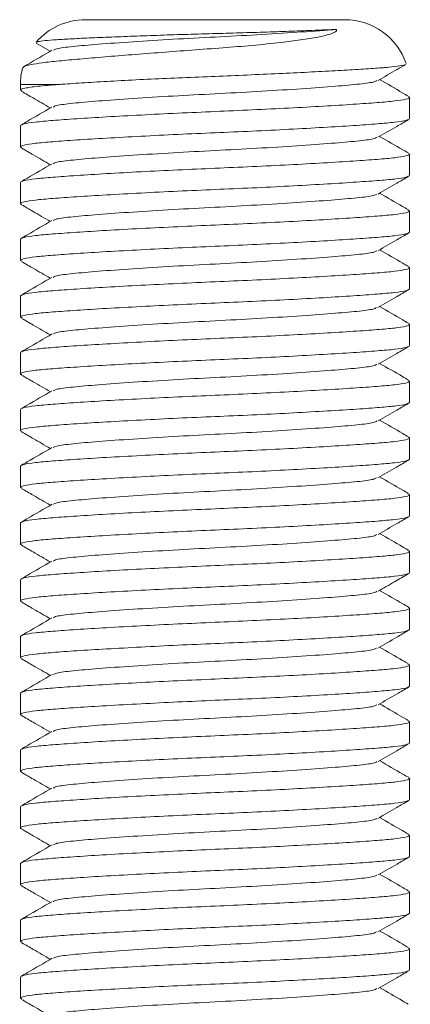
# Model space of a CAD drawing. Header units: millimetres. Extents: x 0 to 210, y 0 to 297.
# Tile 4 of 9: x 67.5 to 73.52, y 161.48 to 176.66. Entities that reach past the tile are written whole.
import ezdxf

# ---------------------------------------------------------------- set-up
doc = ezdxf.new("R2010")
doc.units = ezdxf.units.MM

msp = doc.modelspace()

# ---------------------------------------------------------------- linework, layer by layer
at = {"color": 7, "linetype": 'Continuous', "lineweight": 15}
for p, q in [((68.507, 176.661), (72.507, 176.661)), ((67.75, 176.302), (67.968, 176.176)), ((67.507, 175.661), (67.507, 175.574)), ((73.507, 175.137), (73.507, 175.464)), ((67.507, 175.027), (67.507, 174.699)), ((73.507, 174.262), (73.507, 174.589)), ((67.507, 174.152), (67.507, 173.824)), ((73.507, 173.387), (73.507, 173.714)), ((67.507, 173.277), (67.507, 172.949)), ((73.507, 172.512), (73.507, 172.839)), ((67.507, 172.402), (67.507, 172.074)), ((73.507, 171.637), (73.507, 171.964)), ((67.507, 171.527), (67.507, 171.199)), ((73.507, 170.762), (73.507, 171.089)), ((67.507, 170.652), (67.507, 170.324)), ((73.507, 169.887), (73.507, 170.214)), ((67.507, 169.777), (67.507, 169.449)), ((73.507, 169.012), (73.507, 169.339)), ((67.507, 168.902), (67.507, 168.574)), ((73.507, 168.137), (73.507, 168.464)), ((67.507, 168.027), (67.507, 167.699)), ((73.507, 167.262), (73.507, 167.589)), ((67.507, 167.152), (67.507, 166.824)), ((73.507, 166.387), (73.507, 166.714)), ((67.507, 166.277), (67.507, 165.949)), ((73.507, 165.512), (73.507, 165.839)), ((67.507, 165.402), (67.507, 165.074)), ((73.507, 164.637), (73.507, 164.964)), ((67.507, 164.527), (67.507, 164.199)), ((73.507, 163.762), (73.507, 164.089)), ((67.507, 163.652), (67.507, 163.324)), ((73.507, 162.887), (73.507, 163.214)), ((67.507, 162.777), (67.507, 162.449)), ((73.507, 162.012), (73.507, 162.339)), ((67.507, 161.902), (67.507, 161.574))]:
    msp.add_line(p, q, dxfattribs=at)
at = {"color": 8, "linetype": 'Continuous', "lineweight": 15}
msp.add_line((68.089, 175.661), (67.507, 175.661), dxfattribs=at)
at = {"color": 7, "linetype": 'Continuous', "lineweight": 15}
for centre, start, end in [((68.507, 175.661), 90, 139.1784), ((72.507, 175.661), 18.8171, 90), ((68.507, 175.661), 164.7899, 180)]:
    msp.add_arc(centre, 1, start, end, dxfattribs=at)
for points, knots in [([(67.551, 175.922), (67.552, 175.928), (67.555, 175.944), (67.654, 175.969), (67.835, 175.998), (68.092, 176.025), (68.419, 176.055), (68.799, 176.088), (69.225, 176.122), (69.676, 176.157), (70.15, 176.193), (70.622, 176.226), (71.09, 176.265), (71.492, 176.305), (71.831, 176.348), (72.068, 176.386), (72.227, 176.422), (72.322, 176.453), (72.373, 176.479), (72.384, 176.503), (72.381, 176.511), (72.381, 176.512)], [0, 0, 0, 0, 0.045113, 0.117788, 0.188236, 0.260735, 0.330801, 0.403002, 0.471379, 0.541777, 0.609501, 0.67922, 0.746068, 0.81522, 0.865819, 0.917682, 0.948879, 0.97041, 0.992061, 0.998537, 1, 1, 1, 1]), ([(72.381, 176.512), (72.286, 176.508), (72.093, 176.5), (71.744, 176.487), (71.358, 176.473), (70.947, 176.46), (70.518, 176.448), (70.087, 176.436), (69.657, 176.422), (69.246, 176.407), (68.861, 176.392), (68.521, 176.378), (68.231, 176.363), (68.004, 176.35), (67.844, 176.335), (67.759, 176.322), (67.757, 176.314), (67.756, 176.311)], [0, 0, 0, 0, 0.066213, 0.134346, 0.200557, 0.268684, 0.334966, 0.403103, 0.470828, 0.540434, 0.609549, 0.680668, 0.749807, 0.820923, 0.890903, 0.962821, 1, 1, 1, 1]), ([(72.381, 176.512), (72.354, 176.51), (72.176, 176.495), (71.784, 176.467), (71.164, 176.429), (70.507, 176.394), (69.849, 176.36), (69.229, 176.321), (68.696, 176.283), (68.3, 176.248), (68.059, 176.219), (68.028, 176.198), (68.015, 176.19)], [0, 0, 0, 0, 0.019967, 0.135608, 0.251248, 0.362924, 0.4746, 0.590241, 0.705882, 0.817558, 0.929234, 1, 1, 1, 1]), ([(67.994, 176.191), (67.868, 176.117), (67.723, 176.033), (67.579, 175.949), (67.56, 175.939)], [0, 0, 0, 0, 0.875242, 1, 1, 1, 1]), ([(73.442, 175.972), (73.443, 175.971), (73.443, 175.963), (73.363, 175.948), (73.201, 175.928), (72.954, 175.91), (72.641, 175.89), (72.264, 175.869), (71.839, 175.847), (71.371, 175.825), (70.883, 175.803), (70.379, 175.783), (69.881, 175.762), (69.396, 175.74), (68.946, 175.716), (68.535, 175.692), (68.259, 175.674), (68.123, 175.664), (68.089, 175.661)], [0, 0, 0, 0, 0.013798, 0.081009, 0.150168, 0.217402, 0.28655, 0.354394, 0.424198, 0.492166, 0.562104, 0.630081, 0.700013, 0.768279, 0.838522, 0.906849, 0.977158, 1, 1, 1, 1]), ([(73.023, 175.725), (73.12, 175.781), (73.26, 175.863), (73.4, 175.944), (73.444, 175.969)], [0, 0, 0, 0, 0.687227, 1, 1, 1, 1]), ([(67.531, 175.562), (67.521, 175.566), (67.484, 175.581), (67.56, 175.606), (67.749, 175.635), (67.977, 175.653), (68.089, 175.661)], [0, 0, 0, 0, 0.114129, 0.416905, 0.712736, 1, 1, 1, 1]), ([(73.004, 175.726), (72.991, 175.717), (72.959, 175.696), (72.715, 175.665), (72.317, 175.631), (71.785, 175.592), (71.164, 175.554), (70.507, 175.519), (69.849, 175.485), (69.229, 175.446), (68.696, 175.408), (68.299, 175.373), (68.055, 175.343), (68.023, 175.322), (68.01, 175.313)], [0, 0, 0, 0, 0.060654, 0.147304, 0.233953, 0.323679, 0.413404, 0.500054, 0.586703, 0.676429, 0.766154, 0.852804, 0.939453, 1, 1, 1, 1]), ([(73.487, 175.482), (73.459, 175.498), (73.311, 175.584), (73.164, 175.669), (73.045, 175.738)], [0, 0, 0, 0, 0.191807, 1, 1, 1, 1]), ([(67.528, 175.556), (67.586, 175.522), (67.733, 175.437), (67.88, 175.352), (67.969, 175.301)], [0, 0, 0, 0, 0.397987, 1, 1, 1, 1]), ([(73.483, 175.476), (73.493, 175.472), (73.528, 175.458), (73.462, 175.435), (73.295, 175.408), (73.018, 175.383), (72.648, 175.357), (72.187, 175.328), (71.657, 175.299), (71.088, 175.271), (70.507, 175.246), (69.925, 175.22), (69.357, 175.192), (68.826, 175.163), (68.366, 175.134), (67.995, 175.108), (67.721, 175.083), (67.541, 175.056), (67.518, 175.037), (67.507, 175.027)], [0, 0, 0, 0, 0.024304, 0.08651, 0.147492, 0.206487, 0.266809, 0.328739, 0.391084, 0.452604, 0.512152, 0.5717, 0.63322, 0.695565, 0.757495, 0.817817, 0.876812, 0.937794, 1, 1, 1, 1]), ([(67.99, 175.313), (67.864, 175.24), (67.709, 175.15), (67.554, 175.06), (67.525, 175.044)], [0, 0, 0, 0, 0.817032, 1, 1, 1, 1]), ([(67.535, 174.686), (67.523, 174.69), (67.485, 174.704), (67.551, 174.728), (67.719, 174.756), (67.996, 174.78), (68.366, 174.807), (68.826, 174.835), (69.357, 174.864), (69.925, 174.893), (70.507, 174.918), (71.088, 174.943), (71.657, 174.971), (72.187, 175.001), (72.648, 175.029), (73.019, 175.056), (73.292, 175.08), (73.472, 175.108), (73.495, 175.127), (73.507, 175.137)], [0, 0, 0, 0, 0.028712, 0.090637, 0.151343, 0.210072, 0.270121, 0.331771, 0.393835, 0.455076, 0.514356, 0.573635, 0.634877, 0.696941, 0.758591, 0.81864, 0.877369, 0.938075, 1, 1, 1, 1]), ([(73.019, 174.848), (73.115, 174.903), (73.27, 174.993), (73.424, 175.083), (73.483, 175.117)], [0, 0, 0, 0, 0.62261, 1, 1, 1, 1]), ([(72.997, 174.848), (72.985, 174.84), (72.954, 174.82), (72.714, 174.79), (72.318, 174.756), (71.784, 174.717), (71.164, 174.679), (70.507, 174.644), (69.849, 174.61), (69.229, 174.571), (68.696, 174.533), (68.3, 174.498), (68.06, 174.469), (68.029, 174.449), (68.016, 174.441)], [0, 0, 0, 0, 0.054732, 0.142541, 0.230351, 0.321279, 0.412206, 0.500016, 0.587825, 0.678753, 0.76968, 0.85749, 0.945299, 1, 1, 1, 1]), ([(73.487, 174.607), (73.458, 174.624), (73.311, 174.709), (73.164, 174.794), (73.045, 174.863)], [0, 0, 0, 0, 0.192233, 1, 1, 1, 1]), ([(73.483, 174.601), (73.493, 174.597), (73.528, 174.584), (73.462, 174.56), (73.295, 174.533), (73.018, 174.508), (72.648, 174.482), (72.187, 174.453), (71.657, 174.424), (71.088, 174.396), (70.507, 174.371), (69.925, 174.345), (69.357, 174.317), (68.826, 174.288), (68.366, 174.259), (67.995, 174.233), (67.721, 174.208), (67.541, 174.181), (67.518, 174.162), (67.507, 174.152)], [0, 0, 0, 0, 0.024847, 0.087019, 0.147966, 0.206929, 0.267217, 0.329113, 0.391423, 0.452909, 0.512424, 0.571939, 0.633424, 0.695735, 0.75763, 0.817918, 0.876881, 0.937828, 1, 1, 1, 1]), ([(67.531, 174.679), (67.589, 174.645), (67.735, 174.561), (67.881, 174.476), (67.968, 174.426)], [0, 0, 0, 0, 0.400935, 1, 1, 1, 1]), ([(67.995, 174.441), (67.868, 174.367), (67.713, 174.277), (67.558, 174.188), (67.53, 174.171)], [0, 0, 0, 0, 0.818136, 1, 1, 1, 1]), ([(67.529, 173.814), (67.52, 173.817), (67.486, 173.83), (67.552, 173.853), (67.719, 173.881), (67.996, 173.905), (68.366, 173.932), (68.826, 173.96), (69.357, 173.989), (69.925, 174.018), (70.507, 174.043), (71.088, 174.068), (71.657, 174.096), (72.187, 174.126), (72.648, 174.154), (73.019, 174.181), (73.292, 174.205), (73.472, 174.233), (73.495, 174.252), (73.507, 174.262)], [0, 0, 0, 0, 0.022844, 0.085143, 0.146216, 0.2053, 0.265712, 0.327734, 0.390173, 0.451785, 0.511422, 0.571059, 0.632671, 0.69511, 0.757132, 0.817544, 0.876628, 0.937701, 1, 1, 1, 1]), ([(73.02, 173.974), (73.117, 174.03), (73.272, 174.12), (73.427, 174.209), (73.486, 174.243)], [0, 0, 0, 0, 0.622189, 1, 1, 1, 1]), ([(73, 173.974), (72.987, 173.966), (72.955, 173.945), (72.714, 173.915), (72.317, 173.881), (71.784, 173.842), (71.164, 173.804), (70.507, 173.769), (69.849, 173.735), (69.229, 173.696), (68.696, 173.658), (68.299, 173.623), (68.058, 173.594), (68.026, 173.573), (68.014, 173.565)], [0, 0, 0, 0, 0.056918, 0.144287, 0.231655, 0.322125, 0.412595, 0.499963, 0.587331, 0.677801, 0.768271, 0.855639, 0.943007, 1, 1, 1, 1]), ([(73.482, 173.735), (73.454, 173.751), (73.308, 173.835), (73.163, 173.92), (73.045, 173.988)], [0, 0, 0, 0, 0.19292, 1, 1, 1, 1]), ([(73.478, 173.728), (73.491, 173.724), (73.528, 173.709), (73.463, 173.685), (73.295, 173.658), (73.018, 173.633), (72.648, 173.607), (72.187, 173.578), (71.657, 173.549), (71.088, 173.521), (70.507, 173.496), (69.925, 173.47), (69.357, 173.442), (68.826, 173.413), (68.366, 173.384), (67.995, 173.358), (67.721, 173.333), (67.541, 173.306), (67.518, 173.287), (67.507, 173.277)], [0, 0, 0, 0, 0.029295, 0.091183, 0.151852, 0.210546, 0.270559, 0.332172, 0.394199, 0.455404, 0.514647, 0.573891, 0.635096, 0.697123, 0.758735, 0.818748, 0.877443, 0.938112, 1, 1, 1, 1]), ([(67.525, 173.808), (67.584, 173.774), (67.732, 173.688), (67.879, 173.602), (67.968, 173.551)], [0, 0, 0, 0, 0.397463, 1, 1, 1, 1]), ([(67.993, 173.565), (67.867, 173.492), (67.712, 173.402), (67.557, 173.312), (67.529, 173.296)], [0, 0, 0, 0, 0.818157, 1, 1, 1, 1]), ([(67.533, 172.937), (67.522, 172.941), (67.486, 172.955), (67.551, 172.978), (67.719, 173.006), (67.996, 173.03), (68.366, 173.057), (68.826, 173.085), (69.357, 173.114), (69.925, 173.143), (70.507, 173.168), (71.088, 173.193), (71.657, 173.221), (72.187, 173.251), (72.648, 173.279), (73.019, 173.306), (73.292, 173.33), (73.472, 173.358), (73.495, 173.377), (73.507, 173.387)], [0, 0, 0, 0, 0.026952, 0.088989, 0.149805, 0.208641, 0.268799, 0.330561, 0.392737, 0.454089, 0.513476, 0.572863, 0.634215, 0.696392, 0.758153, 0.818311, 0.877147, 0.937963, 1, 1, 1, 1]), ([(73.023, 173.1), (73.119, 173.156), (73.274, 173.246), (73.429, 173.336), (73.488, 173.37)], [0, 0, 0, 0, 0.621716, 1, 1, 1, 1]), ([(73.003, 173.1), (72.99, 173.092), (72.958, 173.07), (72.715, 173.04), (72.317, 173.006), (71.784, 172.967), (71.164, 172.929), (70.507, 172.894), (69.849, 172.86), (69.229, 172.821), (68.696, 172.783), (68.299, 172.748), (68.056, 172.718), (68.024, 172.697), (68.011, 172.688)], [0, 0, 0, 0, 0.060277, 0.147025, 0.233773, 0.323601, 0.413428, 0.500176, 0.586924, 0.676752, 0.76658, 0.853328, 0.940076, 1, 1, 1, 1]), ([(73.488, 172.856), (73.46, 172.873), (73.312, 172.958), (73.164, 173.044), (73.045, 173.113)], [0, 0, 0, 0, 0.191865, 1, 1, 1, 1]), ([(67.529, 172.93), (67.588, 172.896), (67.734, 172.811), (67.88, 172.727), (67.968, 172.676)], [0, 0, 0, 0, 0.399033, 1, 1, 1, 1]), ([(73.484, 172.85), (73.494, 172.847), (73.528, 172.833), (73.462, 172.81), (73.295, 172.783), (73.018, 172.758), (72.648, 172.732), (72.187, 172.703), (71.657, 172.674), (71.088, 172.646), (70.507, 172.621), (69.925, 172.595), (69.357, 172.567), (68.826, 172.538), (68.366, 172.509), (67.995, 172.483), (67.721, 172.458), (67.541, 172.431), (67.518, 172.412), (67.507, 172.402)], [0, 0, 0, 0, 0.023243, 0.085517, 0.146564, 0.205624, 0.266011, 0.328009, 0.390422, 0.452008, 0.511621, 0.571234, 0.632821, 0.695234, 0.757231, 0.817618, 0.876679, 0.937726, 1, 1, 1, 1]), ([(67.991, 172.689), (67.864, 172.615), (67.709, 172.525), (67.554, 172.435), (67.526, 172.419)], [0, 0, 0, 0, 0.817167, 1, 1, 1, 1]), ([(67.533, 172.062), (67.522, 172.066), (67.486, 172.08), (67.551, 172.103), (67.719, 172.131), (67.996, 172.155), (68.366, 172.182), (68.826, 172.21), (69.357, 172.239), (69.925, 172.268), (70.507, 172.293), (71.088, 172.318), (71.657, 172.346), (72.187, 172.376), (72.648, 172.404), (73.019, 172.431), (73.292, 172.455), (73.472, 172.483), (73.495, 172.502), (73.507, 172.512)], [0, 0, 0, 0, 0.02698, 0.089015, 0.149829, 0.208663, 0.26882, 0.330579, 0.392754, 0.454105, 0.51349, 0.572875, 0.634226, 0.6964, 0.75816, 0.818316, 0.87715, 0.937964, 1, 1, 1, 1]), ([(73.018, 172.222), (73.114, 172.278), (73.269, 172.368), (73.424, 172.458), (73.482, 172.492)], [0, 0, 0, 0, 0.622628, 1, 1, 1, 1]), ([(72.996, 172.222), (72.984, 172.215), (72.953, 172.195), (72.714, 172.165), (72.318, 172.131), (71.784, 172.092), (71.164, 172.054), (70.507, 172.019), (69.849, 171.985), (69.229, 171.946), (68.696, 171.908), (68.3, 171.873), (68.061, 171.844), (68.029, 171.824), (68.017, 171.816)], [0, 0, 0, 0, 0.053939, 0.1419, 0.22986, 0.320943, 0.412026, 0.499987, 0.587947, 0.67903, 0.770113, 0.858074, 0.946034, 1, 1, 1, 1]), ([(73.485, 171.983), (73.457, 171.999), (73.31, 172.084), (73.164, 172.169), (73.045, 172.238)], [0, 0, 0, 0, 0.192361, 1, 1, 1, 1]), ([(67.529, 172.055), (67.588, 172.021), (67.734, 171.936), (67.881, 171.851), (67.968, 171.801)], [0, 0, 0, 0, 0.400502, 1, 1, 1, 1]), ([(73.482, 171.977), (73.492, 171.973), (73.528, 171.959), (73.463, 171.935), (73.295, 171.908), (73.018, 171.883), (72.648, 171.857), (72.187, 171.828), (71.657, 171.799), (71.088, 171.771), (70.507, 171.746), (69.925, 171.72), (69.357, 171.692), (68.826, 171.663), (68.366, 171.634), (67.995, 171.608), (67.721, 171.583), (67.541, 171.556), (67.518, 171.537), (67.507, 171.527)], [0, 0, 0, 0, 0.026174, 0.088261, 0.149125, 0.208008, 0.268214, 0.330025, 0.392251, 0.453653, 0.513087, 0.572521, 0.633923, 0.696149, 0.75796, 0.818166, 0.877049, 0.937913, 1, 1, 1, 1]), ([(67.996, 171.816), (67.869, 171.743), (67.714, 171.653), (67.559, 171.563), (67.531, 171.547)], [0, 0, 0, 0, 0.818378, 1, 1, 1, 1]), ([(67.528, 171.189), (67.52, 171.192), (67.486, 171.205), (67.552, 171.228), (67.719, 171.256), (67.996, 171.28), (68.366, 171.307), (68.826, 171.335), (69.357, 171.364), (69.925, 171.393), (70.507, 171.418), (71.088, 171.443), (71.657, 171.471), (72.187, 171.501), (72.648, 171.529), (73.019, 171.556), (73.292, 171.58), (73.472, 171.608), (73.495, 171.627), (73.507, 171.637)], [0, 0, 0, 0, 0.022512, 0.084833, 0.145926, 0.20503, 0.265463, 0.327506, 0.389966, 0.451599, 0.511256, 0.570914, 0.632546, 0.695006, 0.75705, 0.817482, 0.876586, 0.93768, 1, 1, 1, 1]), ([(73.022, 171.349), (73.118, 171.405), (73.273, 171.495), (73.428, 171.585), (73.487, 171.619)], [0, 0, 0, 0, 0.621933, 1, 1, 1, 1]), ([(73.001, 171.349), (72.989, 171.341), (72.957, 171.32), (72.714, 171.29), (72.317, 171.256), (71.784, 171.217), (71.164, 171.179), (70.507, 171.144), (69.849, 171.11), (69.229, 171.071), (68.696, 171.033), (68.299, 170.998), (68.057, 170.968), (68.025, 170.947), (68.012, 170.939)], [0, 0, 0, 0, 0.058326, 0.145385, 0.232444, 0.322594, 0.412743, 0.499802, 0.586861, 0.677011, 0.76716, 0.854219, 0.941278, 1, 1, 1, 1]), ([(73.483, 171.109), (73.455, 171.126), (73.309, 171.21), (73.163, 171.295), (73.045, 171.363)], [0, 0, 0, 0, 0.192635, 1, 1, 1, 1]), ([(73.479, 171.103), (73.491, 171.098), (73.528, 171.084), (73.463, 171.06), (73.295, 171.033), (73.018, 171.008), (72.648, 170.982), (72.187, 170.953), (71.657, 170.924), (71.088, 170.896), (70.507, 170.871), (69.925, 170.845), (69.357, 170.817), (68.826, 170.788), (68.366, 170.759), (67.995, 170.733), (67.721, 170.708), (67.541, 170.681), (67.518, 170.662), (67.507, 170.652)], [0, 0, 0, 0, 0.028675, 0.090603, 0.151311, 0.210042, 0.270094, 0.331746, 0.393812, 0.455056, 0.514338, 0.573619, 0.634863, 0.696929, 0.758581, 0.818633, 0.877364, 0.938073, 1, 1, 1, 1]), ([(67.525, 171.183), (67.584, 171.149), (67.732, 171.063), (67.879, 170.977), (67.969, 170.926)], [0, 0, 0, 0, 0.39716, 1, 1, 1, 1]), ([(67.992, 170.939), (67.865, 170.866), (67.711, 170.776), (67.556, 170.686), (67.527, 170.67)], [0, 0, 0, 0, 0.817806, 1, 1, 1, 1]), ([(67.534, 170.311), (67.523, 170.315), (67.486, 170.33), (67.551, 170.353), (67.719, 170.381), (67.996, 170.405), (68.366, 170.432), (68.826, 170.46), (69.357, 170.489), (69.925, 170.518), (70.507, 170.543), (71.088, 170.568), (71.657, 170.596), (72.187, 170.626), (72.648, 170.654), (73.019, 170.681), (73.292, 170.705), (73.472, 170.733), (73.495, 170.752), (73.507, 170.762)], [0, 0, 0, 0, 0.028131, 0.090093, 0.150835, 0.2096, 0.269684, 0.331371, 0.393472, 0.454751, 0.514065, 0.57338, 0.634658, 0.696759, 0.758446, 0.818531, 0.877296, 0.938038, 1, 1, 1, 1]), ([(73.022, 170.475), (73.119, 170.531), (73.273, 170.62), (73.428, 170.71), (73.487, 170.744)], [0, 0, 0, 0, 0.622007, 1, 1, 1, 1]), ([(73.002, 170.475), (72.989, 170.466), (72.957, 170.445), (72.714, 170.415), (72.317, 170.381), (71.784, 170.342), (71.164, 170.304), (70.507, 170.269), (69.849, 170.235), (69.229, 170.196), (68.696, 170.158), (68.299, 170.123), (68.057, 170.093), (68.025, 170.072), (68.012, 170.064)], [0, 0, 0, 0, 0.059294, 0.146244, 0.233194, 0.32323, 0.413266, 0.500216, 0.587165, 0.677202, 0.767238, 0.854187, 0.941137, 1, 1, 1, 1]), ([(73.488, 170.231), (73.46, 170.247), (73.312, 170.333), (73.165, 170.419), (73.045, 170.488)], [0, 0, 0, 0, 0.191967, 1, 1, 1, 1]), ([(73.485, 170.225), (73.494, 170.221), (73.528, 170.208), (73.462, 170.185), (73.295, 170.158), (73.018, 170.133), (72.648, 170.107), (72.187, 170.078), (71.657, 170.049), (71.088, 170.021), (70.507, 169.996), (69.925, 169.97), (69.357, 169.942), (68.826, 169.913), (68.366, 169.884), (67.995, 169.858), (67.721, 169.833), (67.541, 169.806), (67.518, 169.787), (67.507, 169.777)], [0, 0, 0, 0, 0.022771, 0.085075, 0.146152, 0.205241, 0.265657, 0.327684, 0.390127, 0.451744, 0.511385, 0.571027, 0.632644, 0.695087, 0.757114, 0.81753, 0.876619, 0.937696, 1, 1, 1, 1]), ([(67.53, 170.305), (67.589, 170.271), (67.735, 170.186), (67.881, 170.101), (67.968, 170.051)], [0, 0, 0, 0, 0.399978, 1, 1, 1, 1]), ([(67.992, 170.064), (67.865, 169.991), (67.71, 169.901), (67.555, 169.811), (67.526, 169.794)], [0, 0, 0, 0, 0.817442, 1, 1, 1, 1]), ([(67.532, 169.437), (67.522, 169.441), (67.486, 169.455), (67.551, 169.478), (67.719, 169.506), (67.996, 169.53), (68.366, 169.557), (68.826, 169.585), (69.357, 169.614), (69.925, 169.643), (70.507, 169.668), (71.088, 169.693), (71.657, 169.721), (72.187, 169.751), (72.648, 169.779), (73.019, 169.806), (73.292, 169.83), (73.472, 169.858), (73.495, 169.877), (73.507, 169.887)], [0, 0, 0, 0, 0.026334, 0.088411, 0.149265, 0.208138, 0.268334, 0.330135, 0.392351, 0.453742, 0.513167, 0.572591, 0.633983, 0.696199, 0.758, 0.818196, 0.877069, 0.937923, 1, 1, 1, 1]), ([(73.018, 169.597), (73.114, 169.653), (73.269, 169.743), (73.424, 169.833), (73.482, 169.867)], [0, 0, 0, 0, 0.622605, 1, 1, 1, 1]), ([(72.996, 169.597), (72.984, 169.59), (72.953, 169.569), (72.714, 169.54), (72.318, 169.506), (71.784, 169.467), (71.164, 169.429), (70.507, 169.394), (69.849, 169.36), (69.229, 169.321), (68.696, 169.283), (68.3, 169.248), (68.061, 169.219), (68.029, 169.199), (68.017, 169.191)], [0, 0, 0, 0, 0.053819, 0.141806, 0.229794, 0.320904, 0.412015, 0.500003, 0.58799, 0.679101, 0.770212, 0.858199, 0.946186, 1, 1, 1, 1]), ([(73.485, 169.358), (73.456, 169.375), (73.31, 169.46), (73.163, 169.544), (73.045, 169.613)], [0, 0, 0, 0, 0.192361, 1, 1, 1, 1]), ([(67.529, 169.431), (67.587, 169.397), (67.734, 169.312), (67.88, 169.227), (67.968, 169.176)], [0, 0, 0, 0, 0.399236, 1, 1, 1, 1]), ([(73.481, 169.352), (73.492, 169.348), (73.528, 169.334), (73.463, 169.31), (73.295, 169.283), (73.018, 169.258), (72.648, 169.232), (72.187, 169.203), (71.657, 169.174), (71.088, 169.146), (70.507, 169.121), (69.925, 169.095), (69.357, 169.067), (68.826, 169.038), (68.366, 169.009), (67.995, 168.983), (67.721, 168.958), (67.541, 168.931), (67.518, 168.912), (67.507, 168.902)], [0, 0, 0, 0, 0.02683, 0.088875, 0.149699, 0.208542, 0.268707, 0.330477, 0.392661, 0.454021, 0.513415, 0.572809, 0.63417, 0.696354, 0.758123, 0.818288, 0.877131, 0.937955, 1, 1, 1, 1]), ([(67.996, 169.191), (67.869, 169.118), (67.715, 169.028), (67.56, 168.938), (67.532, 168.922)], [0, 0, 0, 0, 0.818417, 1, 1, 1, 1]), ([(67.529, 168.564), (67.52, 168.567), (67.486, 168.58), (67.552, 168.603), (67.719, 168.631), (67.996, 168.655), (68.366, 168.682), (68.826, 168.71), (69.357, 168.739), (69.925, 168.768), (70.507, 168.793), (71.088, 168.818), (71.657, 168.846), (72.187, 168.876), (72.648, 168.904), (73.019, 168.931), (73.292, 168.955), (73.472, 168.983), (73.495, 169.002), (73.507, 169.012)], [0, 0, 0, 0, 0.022752, 0.085057, 0.146135, 0.205225, 0.265642, 0.327671, 0.390115, 0.451733, 0.511376, 0.571019, 0.632636, 0.695081, 0.757109, 0.817527, 0.876616, 0.937695, 1, 1, 1, 1]), ([(73.022, 168.725), (73.119, 168.781), (73.274, 168.871), (73.429, 168.961), (73.488, 168.995)], [0, 0, 0, 0, 0.621695, 1, 1, 1, 1]), ([(73.003, 168.725), (72.99, 168.716), (72.958, 168.695), (72.714, 168.665), (72.317, 168.631), (71.784, 168.592), (71.164, 168.554), (70.507, 168.519), (69.849, 168.485), (69.229, 168.446), (68.696, 168.408), (68.299, 168.373), (68.056, 168.343), (68.024, 168.322), (68.011, 168.313)], [0, 0, 0, 0, 0.059526, 0.146345, 0.233164, 0.323066, 0.412967, 0.499786, 0.586606, 0.676507, 0.766409, 0.853228, 0.940047, 1, 1, 1, 1]), ([(73.484, 168.484), (73.456, 168.5), (73.309, 168.585), (73.163, 168.67), (73.045, 168.738)], [0, 0, 0, 0, 0.1923, 1, 1, 1, 1]), ([(67.525, 168.558), (67.584, 168.524), (67.732, 168.438), (67.879, 168.352), (67.969, 168.301)], [0, 0, 0, 0, 0.397074, 1, 1, 1, 1]), ([(73.48, 168.477), (73.491, 168.473), (73.528, 168.459), (73.463, 168.435), (73.295, 168.408), (73.018, 168.383), (72.648, 168.357), (72.187, 168.328), (71.657, 168.299), (71.088, 168.271), (70.507, 168.246), (69.925, 168.22), (69.357, 168.192), (68.826, 168.163), (68.366, 168.134), (67.995, 168.108), (67.721, 168.083), (67.541, 168.056), (67.518, 168.037), (67.507, 168.027)], [0, 0, 0, 0, 0.02769, 0.08968, 0.15045, 0.209241, 0.269353, 0.331068, 0.393197, 0.454503, 0.513845, 0.573186, 0.634493, 0.696622, 0.758337, 0.818449, 0.87724, 0.93801, 1, 1, 1, 1]), ([(67.991, 168.314), (67.864, 168.24), (67.709, 168.15), (67.554, 168.061), (67.526, 168.044)], [0, 0, 0, 0, 0.817405, 1, 1, 1, 1]), ([(67.535, 167.686), (67.523, 167.69), (67.485, 167.704), (67.551, 167.728), (67.719, 167.756), (67.996, 167.78), (68.366, 167.807), (68.826, 167.835), (69.357, 167.864), (69.925, 167.893), (70.507, 167.918), (71.088, 167.943), (71.657, 167.971), (72.187, 168.001), (72.648, 168.029), (73.019, 168.056), (73.292, 168.08), (73.472, 168.108), (73.495, 168.127), (73.507, 168.137)], [0, 0, 0, 0, 0.028875, 0.09079, 0.151486, 0.210205, 0.270244, 0.331884, 0.393937, 0.455168, 0.514438, 0.573707, 0.634938, 0.696992, 0.758631, 0.81867, 0.87739, 0.938085, 1, 1, 1, 1]), ([(73.021, 167.849), (73.105, 167.898), (73.26, 167.988), (73.415, 168.077), (73.485, 168.118)], [0, 0, 0, 0, 0.544647, 1, 1, 1, 1]), ([(73.001, 167.849), (72.988, 167.841), (72.956, 167.82), (72.714, 167.79), (72.317, 167.756), (71.784, 167.717), (71.164, 167.679), (70.507, 167.644), (69.849, 167.61), (69.229, 167.571), (68.696, 167.533), (68.299, 167.498), (68.058, 167.469), (68.026, 167.448), (68.013, 167.439)], [0, 0, 0, 0, 0.057716, 0.144954, 0.232193, 0.322528, 0.412863, 0.500101, 0.58734, 0.677675, 0.76801, 0.855248, 0.942487, 1, 1, 1, 1]), ([(73.488, 167.606), (73.46, 167.623), (73.312, 167.708), (73.165, 167.794), (73.045, 167.863)], [0, 0, 0, 0, 0.192054, 1, 1, 1, 1]), ([(73.485, 167.6), (73.494, 167.596), (73.528, 167.583), (73.462, 167.56), (73.295, 167.533), (73.018, 167.508), (72.648, 167.482), (72.187, 167.453), (71.657, 167.424), (71.088, 167.396), (70.507, 167.371), (69.925, 167.345), (69.357, 167.317), (68.826, 167.288), (68.366, 167.259), (67.995, 167.233), (67.721, 167.208), (67.541, 167.181), (67.518, 167.162), (67.507, 167.152)], [0, 0, 0, 0, 0.022884, 0.085181, 0.146251, 0.205332, 0.265742, 0.327762, 0.390198, 0.451807, 0.511442, 0.571077, 0.632686, 0.695122, 0.757142, 0.817551, 0.876633, 0.937703, 1, 1, 1, 1]), ([(67.531, 167.679), (67.589, 167.645), (67.735, 167.561), (67.881, 167.476), (67.968, 167.426)], [0, 0, 0, 0, 0.400695, 1, 1, 1, 1]), ([(67.993, 167.44), (67.866, 167.366), (67.711, 167.276), (67.556, 167.186), (67.528, 167.17)], [0, 0, 0, 0, 0.817771, 1, 1, 1, 1]), ([(67.531, 166.813), (67.521, 166.816), (67.486, 166.83), (67.551, 166.853), (67.719, 166.881), (67.996, 166.905), (68.366, 166.932), (68.826, 166.96), (69.357, 166.989), (69.925, 167.018), (70.507, 167.043), (71.088, 167.068), (71.657, 167.096), (72.187, 167.126), (72.648, 167.154), (73.019, 167.181), (73.292, 167.205), (73.472, 167.233), (73.495, 167.252), (73.507, 167.262)], [0, 0, 0, 0, 0.025147, 0.087299, 0.148228, 0.207173, 0.267442, 0.329319, 0.39161, 0.453077, 0.512573, 0.57207, 0.633537, 0.695828, 0.757705, 0.817974, 0.876919, 0.937848, 1, 1, 1, 1]), ([(73.018, 166.972), (73.115, 167.028), (73.27, 167.118), (73.425, 167.208), (73.483, 167.242)], [0, 0, 0, 0, 0.622543, 1, 1, 1, 1]), ([(73.484, 166.734), (73.456, 166.75), (73.309, 166.835), (73.163, 166.92), (73.045, 166.988)], [0, 0, 0, 0, 0.193058, 1, 1, 1, 1]), ([(72.997, 166.973), (72.985, 166.965), (72.953, 166.945), (72.714, 166.915), (72.318, 166.881), (71.784, 166.842), (71.164, 166.804), (70.507, 166.769), (69.849, 166.735), (69.229, 166.696), (68.696, 166.658), (68.3, 166.623), (68.06, 166.594), (68.029, 166.574), (68.017, 166.566)], [0, 0, 0, 0, 0.0543241, 0.1422084, 0.2300928, 0.3210971, 0.4121014, 0.4999857, 0.58787, 0.6788743, 0.7698786, 0.8577629, 0.9456473, 1, 1, 1, 1]), ([(73.48, 166.727), (73.491, 166.723), (73.528, 166.709), (73.463, 166.685), (73.295, 166.658), (73.018, 166.633), (72.648, 166.607), (72.187, 166.578), (71.657, 166.549), (71.088, 166.521), (70.507, 166.496), (69.925, 166.47), (69.357, 166.442), (68.826, 166.413), (68.366, 166.384), (67.995, 166.358), (67.721, 166.333), (67.541, 166.306), (67.518, 166.287), (67.507, 166.277)], [0, 0, 0, 0, 0.027736, 0.089723, 0.15049, 0.209279, 0.269388, 0.3311, 0.393226, 0.454529, 0.513868, 0.573207, 0.63451, 0.696636, 0.758348, 0.818457, 0.877246, 0.938013, 1, 1, 1, 1]), ([(67.527, 166.806), (67.586, 166.772), (67.733, 166.687), (67.88, 166.602), (67.968, 166.551)], [0, 0, 0, 0, 0.39878, 1, 1, 1, 1]), ([(67.995, 166.566), (67.869, 166.493), (67.714, 166.403), (67.559, 166.313), (67.531, 166.297)], [0, 0, 0, 0, 0.818413, 1, 1, 1, 1]), ([(67.53, 165.938), (67.52, 165.942), (67.486, 165.955), (67.551, 165.978), (67.719, 166.006), (67.996, 166.03), (68.366, 166.057), (68.826, 166.085), (69.357, 166.114), (69.925, 166.143), (70.507, 166.168), (71.088, 166.193), (71.657, 166.221), (72.187, 166.251), (72.648, 166.279), (73.019, 166.306), (73.292, 166.33), (73.472, 166.358), (73.495, 166.377), (73.507, 166.387)], [0, 0, 0, 0, 0.023584, 0.085836, 0.146862, 0.205902, 0.266268, 0.328243, 0.390634, 0.4522, 0.511792, 0.571384, 0.632949, 0.695341, 0.757316, 0.817682, 0.876722, 0.937748, 1, 1, 1, 1]), ([(73.023, 166.1), (73.12, 166.156), (73.275, 166.246), (73.43, 166.336), (73.489, 166.37)], [0, 0, 0, 0, 0.621542, 1, 1, 1, 1]), ([(73.004, 166.1), (72.99, 166.092), (72.958, 166.07), (72.715, 166.04), (72.317, 166.006), (71.784, 165.967), (71.164, 165.929), (70.507, 165.894), (69.849, 165.86), (69.229, 165.821), (68.696, 165.783), (68.299, 165.748), (68.055, 165.718), (68.023, 165.697), (68.01, 165.688)], [0, 0, 0, 0, 0.0603445, 0.1470213, 0.2336982, 0.3234521, 0.413206, 0.4998829, 0.5865597, 0.6763137, 0.7660676, 0.8527444, 0.9394213, 1, 1, 1, 1]), ([(73.485, 165.858), (73.441, 165.883), (73.295, 165.968), (73.148, 166.054), (73.045, 166.113)], [0, 0, 0, 0, 0.299758, 1, 1, 1, 1]), ([(67.526, 165.932), (67.585, 165.898), (67.732, 165.813), (67.88, 165.727), (67.969, 165.676)], [0, 0, 0, 0, 0.397271, 1, 1, 1, 1]), ([(73.482, 165.852), (73.492, 165.847), (73.528, 165.834), (73.463, 165.81), (73.295, 165.783), (73.018, 165.758), (72.648, 165.732), (72.187, 165.703), (71.657, 165.674), (71.088, 165.646), (70.507, 165.621), (69.925, 165.595), (69.357, 165.567), (68.826, 165.538), (68.366, 165.509), (67.995, 165.483), (67.721, 165.458), (67.541, 165.431), (67.518, 165.412), (67.507, 165.402)], [0, 0, 0, 0, 0.026075, 0.088168, 0.149039, 0.207927, 0.26814, 0.329957, 0.392189, 0.453597, 0.513037, 0.572478, 0.633886, 0.696118, 0.757935, 0.818147, 0.877036, 0.937907, 1, 1, 1, 1]), ([(67.99, 165.688), (67.864, 165.615), (67.709, 165.525), (67.554, 165.435), (67.525, 165.419)], [0, 0, 0, 0, 0.817123, 1, 1, 1, 1]), ([(67.535, 165.061), (67.523, 165.065), (67.485, 165.079), (67.551, 165.103), (67.719, 165.131), (67.996, 165.155), (68.366, 165.182), (68.826, 165.21), (69.357, 165.239), (69.925, 165.268), (70.507, 165.293), (71.088, 165.318), (71.657, 165.346), (72.187, 165.376), (72.648, 165.404), (73.019, 165.431), (73.292, 165.455), (73.472, 165.483), (73.495, 165.502), (73.507, 165.512)], [0, 0, 0, 0, 0.029172, 0.091068, 0.151745, 0.210446, 0.270467, 0.332088, 0.394122, 0.455335, 0.514586, 0.573837, 0.63505, 0.697084, 0.758705, 0.818726, 0.877427, 0.938104, 1, 1, 1, 1]), ([(73.02, 165.223), (73.116, 165.279), (73.271, 165.369), (73.426, 165.459), (73.484, 165.492)], [0, 0, 0, 0, 0.62252, 1, 1, 1, 1]), ([(72.999, 165.223), (72.986, 165.215), (72.955, 165.195), (72.714, 165.165), (72.318, 165.131), (71.784, 165.092), (71.164, 165.054), (70.507, 165.019), (69.849, 164.985), (69.229, 164.946), (68.696, 164.908), (68.299, 164.873), (68.059, 164.844), (68.027, 164.823), (68.014, 164.815)], [0, 0, 0, 0, 0.0560429, 0.1435346, 0.2310262, 0.3216239, 0.4122215, 0.4997132, 0.5872048, 0.6778025, 0.7684002, 0.8558918, 0.9433835, 1, 1, 1, 1]), ([(73.488, 164.981), (73.459, 164.998), (73.312, 165.083), (73.164, 165.169), (73.045, 165.238)], [0, 0, 0, 0, 0.192121, 1, 1, 1, 1]), ([(67.531, 165.054), (67.59, 165.02), (67.736, 164.936), (67.881, 164.851), (67.968, 164.801)], [0, 0, 0, 0, 0.401114, 1, 1, 1, 1]), ([(73.484, 164.975), (73.494, 164.972), (73.528, 164.958), (73.462, 164.935), (73.295, 164.908), (73.018, 164.883), (72.648, 164.857), (72.187, 164.828), (71.657, 164.799), (71.088, 164.771), (70.507, 164.746), (69.925, 164.72), (69.357, 164.692), (68.826, 164.663), (68.366, 164.634), (67.995, 164.608), (67.721, 164.583), (67.541, 164.556), (67.518, 164.537), (67.507, 164.527)], [0, 0, 0, 0, 0.02353, 0.085786, 0.146815, 0.205858, 0.266227, 0.328206, 0.390601, 0.452169, 0.511765, 0.571361, 0.632929, 0.695324, 0.757303, 0.817672, 0.876715, 0.937744, 1, 1, 1, 1]), ([(67.994, 164.815), (67.867, 164.742), (67.712, 164.652), (67.557, 164.562), (67.529, 164.546)], [0, 0, 0, 0, 0.818044, 1, 1, 1, 1]), ([(67.53, 164.188), (67.52, 164.192), (67.486, 164.205), (67.551, 164.228), (67.719, 164.256), (67.996, 164.28), (68.366, 164.307), (68.826, 164.335), (69.357, 164.364), (69.925, 164.393), (70.507, 164.418), (71.088, 164.443), (71.657, 164.471), (72.187, 164.501), (72.648, 164.529), (73.019, 164.556), (73.292, 164.58), (73.472, 164.608), (73.495, 164.627), (73.507, 164.637)], [0, 0, 0, 0, 0.023882, 0.086115, 0.147123, 0.206145, 0.266492, 0.328449, 0.390821, 0.452367, 0.511941, 0.571515, 0.633061, 0.695434, 0.75739, 0.817738, 0.876759, 0.937767, 1, 1, 1, 1]), ([(73.019, 164.348), (73.116, 164.404), (73.271, 164.494), (73.426, 164.584), (73.485, 164.618)], [0, 0, 0, 0, 0.622311, 1, 1, 1, 1]), ([(72.998, 164.348), (72.986, 164.34), (72.954, 164.32), (72.714, 164.29), (72.318, 164.256), (71.784, 164.217), (71.164, 164.179), (70.507, 164.144), (69.849, 164.11), (69.229, 164.071), (68.696, 164.033), (68.3, 163.998), (68.06, 163.969), (68.028, 163.948), (68.016, 163.941)], [0, 0, 0, 0, 0.055333, 0.143023, 0.230713, 0.321517, 0.41232, 0.50001, 0.5877, 0.678504, 0.769307, 0.856997, 0.944687, 1, 1, 1, 1]), ([(73.482, 164.11), (73.454, 164.126), (73.308, 164.21), (73.163, 164.295), (73.045, 164.363)], [0, 0, 0, 0, 0.193015, 1, 1, 1, 1]), ([(73.478, 164.103), (73.491, 164.098), (73.528, 164.084), (73.463, 164.06), (73.295, 164.033), (73.018, 164.008), (72.648, 163.982), (72.187, 163.953), (71.657, 163.924), (71.088, 163.896), (70.507, 163.871), (69.925, 163.845), (69.357, 163.817), (68.826, 163.788), (68.366, 163.759), (67.995, 163.733), (67.721, 163.708), (67.541, 163.681), (67.518, 163.662), (67.507, 163.652)], [0, 0, 0, 0, 0.02927, 0.09116, 0.151831, 0.210526, 0.270541, 0.332155, 0.394183, 0.45539, 0.514635, 0.57388, 0.635087, 0.697115, 0.758729, 0.818744, 0.877439, 0.93811, 1, 1, 1, 1]), ([(67.526, 164.182), (67.585, 164.148), (67.732, 164.063), (67.88, 163.977), (67.968, 163.926)], [0, 0, 0, 0, 0.39807, 1, 1, 1, 1]), ([(67.995, 163.941), (67.868, 163.867), (67.713, 163.778), (67.559, 163.688), (67.53, 163.672)], [0, 0, 0, 0, 0.818355, 1, 1, 1, 1]), ([(67.531, 163.313), (67.521, 163.316), (67.486, 163.33), (67.551, 163.353), (67.719, 163.381), (67.996, 163.405), (68.366, 163.432), (68.826, 163.46), (69.357, 163.489), (69.925, 163.518), (70.507, 163.543), (71.088, 163.568), (71.657, 163.596), (72.187, 163.626), (72.648, 163.654), (73.019, 163.681), (73.292, 163.705), (73.472, 163.733), (73.495, 163.752), (73.507, 163.762)], [0, 0, 0, 0, 0.02499, 0.087153, 0.148091, 0.207045, 0.267325, 0.329211, 0.391512, 0.452989, 0.512495, 0.572001, 0.633478, 0.695779, 0.757666, 0.817945, 0.876899, 0.937838, 1, 1, 1, 1]), ([(73.023, 163.475), (73.12, 163.531), (73.275, 163.621), (73.43, 163.711), (73.489, 163.745)], [0, 0, 0, 0, 0.621529, 1, 1, 1, 1]), ([(73.004, 163.476), (72.991, 163.467), (72.959, 163.446), (72.715, 163.415), (72.317, 163.381), (71.785, 163.342), (71.164, 163.304), (70.507, 163.269), (69.849, 163.235), (69.229, 163.196), (68.696, 163.158), (68.299, 163.123), (68.055, 163.093), (68.023, 163.072), (68.01, 163.063)], [0, 0, 0, 0, 0.060658, 0.147302, 0.233945, 0.323664, 0.413383, 0.500026, 0.586669, 0.676388, 0.766107, 0.85275, 0.939393, 1, 1, 1, 1]), ([(73.487, 163.232), (73.459, 163.248), (73.311, 163.334), (73.164, 163.419), (73.045, 163.488)], [0, 0, 0, 0, 0.191808, 1, 1, 1, 1]), ([(73.483, 163.226), (73.493, 163.222), (73.528, 163.209), (73.462, 163.185), (73.295, 163.158), (73.018, 163.133), (72.648, 163.107), (72.187, 163.078), (71.657, 163.049), (71.088, 163.021), (70.507, 162.996), (69.925, 162.97), (69.357, 162.942), (68.826, 162.913), (68.366, 162.884), (67.995, 162.858), (67.721, 162.833), (67.541, 162.806), (67.518, 162.787), (67.507, 162.777)], [0, 0, 0, 0, 0.024574, 0.086763, 0.147727, 0.206707, 0.267012, 0.328924, 0.391252, 0.452755, 0.512287, 0.571819, 0.633321, 0.695649, 0.757562, 0.817867, 0.876847, 0.937811, 1, 1, 1, 1]), ([(67.527, 163.306), (67.586, 163.272), (67.733, 163.187), (67.88, 163.102), (67.969, 163.051)], [0, 0, 0, 0, 0.39783, 1, 1, 1, 1]), ([(67.99, 163.063), (67.864, 162.99), (67.709, 162.9), (67.554, 162.81), (67.525, 162.794)], [0, 0, 0, 0, 0.817027, 1, 1, 1, 1]), ([(67.535, 162.436), (67.523, 162.44), (67.485, 162.454), (67.551, 162.478), (67.719, 162.506), (67.996, 162.53), (68.366, 162.557), (68.826, 162.585), (69.357, 162.614), (69.925, 162.643), (70.507, 162.668), (71.088, 162.693), (71.657, 162.721), (72.187, 162.751), (72.648, 162.779), (73.019, 162.806), (73.292, 162.83), (73.472, 162.858), (73.495, 162.877), (73.507, 162.887)], [0, 0, 0, 0, 0.028839, 0.090756, 0.151454, 0.210175, 0.270217, 0.331858, 0.393914, 0.455148, 0.514419, 0.573691, 0.634925, 0.69698, 0.758622, 0.818663, 0.877385, 0.938083, 1, 1, 1, 1]), ([(73.019, 162.598), (73.115, 162.654), (73.27, 162.743), (73.425, 162.833), (73.483, 162.867)], [0, 0, 0, 0, 0.622602, 1, 1, 1, 1]), ([(72.997, 162.598), (72.985, 162.59), (72.954, 162.57), (72.714, 162.54), (72.318, 162.506), (71.784, 162.467), (71.164, 162.429), (70.507, 162.394), (69.849, 162.36), (69.229, 162.321), (68.696, 162.283), (68.3, 162.248), (68.06, 162.219), (68.028, 162.199), (68.016, 162.191)], [0, 0, 0, 0, 0.0549, 0.142674, 0.230448, 0.321338, 0.412228, 0.500003, 0.587777, 0.678667, 0.769557, 0.857331, 0.945105, 1, 1, 1, 1]), ([(73.487, 162.357), (73.458, 162.373), (73.311, 162.459), (73.164, 162.544), (73.045, 162.613)], [0, 0, 0, 0, 0.192209, 1, 1, 1, 1]), ([(67.531, 162.429), (67.589, 162.395), (67.735, 162.311), (67.881, 162.226), (67.968, 162.176)], [0, 0, 0, 0, 0.401006, 1, 1, 1, 1]), ([(73.483, 162.351), (73.493, 162.347), (73.528, 162.334), (73.462, 162.31), (73.295, 162.283), (73.018, 162.258), (72.648, 162.232), (72.187, 162.203), (71.657, 162.174), (71.088, 162.146), (70.507, 162.121), (69.925, 162.095), (69.357, 162.067), (68.826, 162.038), (68.366, 162.009), (67.995, 161.983), (67.721, 161.958), (67.541, 161.931), (67.518, 161.912), (67.507, 161.902)], [0, 0, 0, 0, 0.024604, 0.086791, 0.147754, 0.206732, 0.267035, 0.328945, 0.391271, 0.452772, 0.512302, 0.571832, 0.633333, 0.695659, 0.75757, 0.817873, 0.87685, 0.937813, 1, 1, 1, 1]), ([(67.995, 162.191), (67.868, 162.117), (67.713, 162.027), (67.558, 161.938), (67.53, 161.921)], [0, 0, 0, 0, 0.81813, 1, 1, 1, 1]), ([(67.529, 161.564), (67.52, 161.567), (67.486, 161.58), (67.551, 161.603), (67.719, 161.631), (67.996, 161.655), (68.366, 161.682), (68.826, 161.71), (69.357, 161.739), (69.925, 161.768), (70.507, 161.793), (71.088, 161.818), (71.657, 161.846), (72.187, 161.876), (72.648, 161.904), (73.019, 161.931), (73.292, 161.955), (73.472, 161.983), (73.495, 162.002), (73.507, 162.012)], [0, 0, 0, 0, 0.022968, 0.08526, 0.146324, 0.205401, 0.265805, 0.32782, 0.39025, 0.451854, 0.511484, 0.571114, 0.632718, 0.695149, 0.757163, 0.817567, 0.876644, 0.937709, 1, 1, 1, 1]), ([(73.02, 161.724), (73.117, 161.78), (73.272, 161.869), (73.427, 161.959), (73.485, 161.993)], [0, 0, 0, 0, 0.622239, 1, 1, 1, 1]), ([(73, 161.724), (72.987, 161.716), (72.955, 161.695), (72.714, 161.665), (72.317, 161.631), (71.784, 161.592), (71.164, 161.554), (70.507, 161.519), (69.849, 161.485), (69.229, 161.446), (68.696, 161.408), (68.299, 161.373), (68.058, 161.344), (68.027, 161.323), (68.014, 161.315)], [0, 0, 0, 0, 0.056794, 0.144207, 0.231619, 0.322135, 0.412651, 0.500063, 0.587475, 0.677991, 0.768507, 0.855919, 0.943332, 1, 1, 1, 1]), ([(73.482, 161.485), (73.454, 161.501), (73.308, 161.585), (73.163, 161.67), (73.045, 161.738)], [0, 0, 0, 0, 0.192958, 1, 1, 1, 1]), ([(67.525, 161.557), (67.584, 161.523), (67.732, 161.438), (67.879, 161.352), (67.968, 161.301)], [0, 0, 0, 0, 0.397543, 1, 1, 1, 1])]:
    msp.add_open_spline(points, degree=3, knots=knots, dxfattribs=at)

doc.saveas('drawing.dxf')
